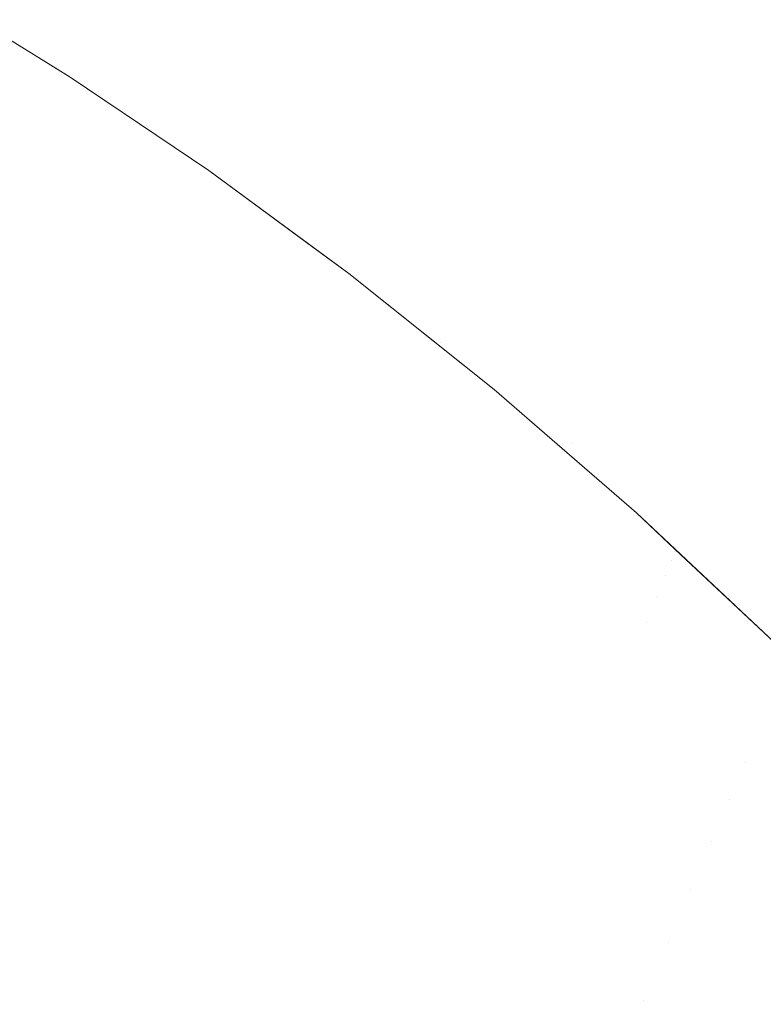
# Model space of a CAD drawing. Header units: centimetres. Extents: x -17.1 to 18.2, y 4.2 to 6.
# Tile 168 of 256: x -5.2725 to -5.262, y 5.9792 to 5.993. Entities that reach past the tile are written whole.
import ezdxf

# ---------------------------------------------------------------- set-up
doc = ezdxf.new("R2010")
doc.units = ezdxf.units.CM
doc.header["$LTSCALE"] = 2.54
doc.layers.add('Lucido design-1', color=7, linetype='Continuous')

# ---------------------------------------------------------------- blocks, each defined once
blk = doc.blocks.new('Gruppo-3-1')
at = {"color": 7, "linetype": 'Continuous', "lineweight": 9}
for points, invisible_edges in [([(18.147234, 5.994181, -2276.287968), (-17.020308, 5.994181, -2276.287968), (-17.020308, 5.9926, -2276.283902), (18.147234, 5.9926, -2276.283902)], 5), ([(-5.273828, 5.993317, -2276.926855), (-5.273814, 5.993374, -2276.925294), (-5.271968, 5.992242, -2276.925294), (-5.271983, 5.992186, -2276.926855)], 15), ([(-5.271958, 5.992276, -2276.923732), (-5.271968, 5.992242, -2276.925294), (-5.273814, 5.993374, -2276.925294), (-5.273805, 5.993408, -2276.923732)], 15), ([(-5.273805, 5.993408, -2276.923732), (-5.273719, 5.99337, -2276.92217), (-5.271957, 5.992284, -2276.92217), (-5.271958, 5.992276, -2276.923732)], 13), ([(-5.273749, 5.99342, -2276.717053), (-5.271903, 5.992287, -2276.71714), (-5.271784, 5.992177, -2276.72217), (-5.273719, 5.99337, -2276.72217)], 11), ([(-5.273749, 5.99342, -2276.717053), (-5.27359, 5.99342, -2276.711944), (-5.271747, 5.992287, -2276.712118), (-5.271903, 5.992287, -2276.71714)], 15), ([(-5.271957, 5.992284, -2276.92217), (-5.273719, 5.99337, -2276.92217), (-5.273719, 5.99337, -2276.72217), (-5.271784, 5.992177, -2276.72217)], 10), ([(-5.271488, 5.992287, -2276.707111), (-5.271747, 5.992287, -2276.712118), (-5.27359, 5.99342, -2276.711944), (-5.273326, 5.99342, -2276.70685)], 15), ([(-5.273326, 5.99342, -2276.70685), (-5.272958, 5.99342, -2276.701778), (-5.271125, 5.992287, -2276.702125), (-5.271488, 5.992287, -2276.707111)], 15), ([(-5.270661, 5.992287, -2276.697169), (-5.271125, 5.992287, -2276.702125), (-5.272958, 5.99342, -2276.701778), (-5.272486, 5.99342, -2276.696736)], 15), ([(-5.272486, 5.99342, -2276.696736), (-5.271912, 5.99342, -2276.69173), (-5.270097, 5.992287, -2276.692248), (-5.270661, 5.992287, -2276.697169)], 15), ([(-5.269434, 5.992287, -2276.687371), (-5.270097, 5.992287, -2276.692248), (-5.271912, 5.99342, -2276.69173), (-5.271238, 5.99342, -2276.686768)], 15), ([(-5.271238, 5.99342, -2276.686768), (-5.270465, 5.99342, -2276.681856), (-5.268674, 5.992287, -2276.682543), (-5.269434, 5.992287, -2276.687371)], 15), ([(-5.26782, 5.992287, -2276.677771), (-5.268674, 5.992287, -2276.682543), (-5.270465, 5.99342, -2276.681856), (-5.269595, 5.99342, -2276.677002)], 15), ([(-5.269595, 5.99342, -2276.677002), (-5.268632, 5.99342, -2276.67221), (-5.266873, 5.992287, -2276.673061), (-5.26782, 5.992287, -2276.677771)], 15), ([(-5.265837, 5.992287, -2276.668419), (-5.266873, 5.992287, -2276.673061), (-5.268632, 5.99342, -2276.67221), (-5.267578, 5.99342, -2276.667488)], 15), ([(-5.267578, 5.99342, -2276.667488), (-5.266435, 5.99342, -2276.662841), (-5.264713, 5.992287, -2276.663851), (-5.265837, 5.992287, -2276.668419)], 15), ([(-5.263506, 5.992287, -2276.659361), (-5.264713, 5.992287, -2276.663851), (-5.266435, 5.99342, -2276.662841), (-5.265206, 5.99342, -2276.658273)], 15), ([(-5.265206, 5.99342, -2276.658273), (-5.263896, 5.99342, -2276.653791), (-5.262217, 5.992287, -2276.654955), (-5.263506, 5.992287, -2276.659361)], 15), ([(-5.260852, 5.992287, -2276.650638), (-5.262217, 5.992287, -2276.654955), (-5.263896, 5.99342, -2276.653791), (-5.262506, 5.99342, -2276.649399)], 15), ([(-5.262506, 5.99342, -2276.649399), (-5.261041, 5.99342, -2276.6451), (-5.259412, 5.992287, -2276.646412), (-5.260852, 5.992287, -2276.650638)], 15), ([(-5.273875, 5.993136, -2276.929971), (-5.273849, 5.993238, -2276.928414), (-5.272005, 5.992107, -2276.928414), (-5.272034, 5.992006, -2276.929971)], 15), ([(-5.271983, 5.992186, -2276.926855), (-5.272005, 5.992107, -2276.928414), (-5.273849, 5.993238, -2276.928414), (-5.273828, 5.993317, -2276.926855)], 15), ([(-5.272034, 5.992006, -2276.929971), (-5.272068, 5.991883, -2276.931524), (-5.273907, 5.993011, -2276.931524), (-5.273875, 5.993136, -2276.929971)], 15), ([(-5.273945, 5.992864, -2276.933075), (-5.273907, 5.993011, -2276.931524), (-5.272068, 5.991883, -2276.931524), (-5.272109, 5.991738, -2276.933075)], 15), ([(-5.272109, 5.991738, -2276.933075), (-5.272156, 5.99157, -2276.934621), (-5.273989, 5.992694, -2276.934621), (-5.273945, 5.992864, -2276.933075)], 15), ([(-5.274038, 5.992502, -2276.936163), (-5.273989, 5.992694, -2276.934621), (-5.272156, 5.99157, -2276.934621), (-5.272209, 5.991381, -2276.936163)], 15), ([(18.147234, 5.990843, -2276.279908), (18.147234, 5.9926, -2276.283902), (-17.020308, 5.9926, -2276.283902), (-17.020308, 5.99167, -2276.281789)], 10), ([(-5.272209, 5.991381, -2276.936163), (-5.272269, 5.99117, -2276.9377), (-5.274093, 5.992289, -2276.9377), (-5.274038, 5.992502, -2276.936163)], 15), ([(-5.274154, 5.992053, -2276.939231), (-5.274093, 5.992289, -2276.9377), (-5.272269, 5.99117, -2276.9377), (-5.272334, 5.990937, -2276.939231)], 15), ([(-5.270146, 5.991068, -2276.923732), (-5.270156, 5.991034, -2276.925294), (-5.271968, 5.992242, -2276.925294), (-5.271958, 5.992276, -2276.923732)], 15), ([(-5.271958, 5.992276, -2276.923732), (-5.271957, 5.992284, -2276.92217), (-5.271784, 5.992177, -2276.92217)], 9), ([(-5.271784, 5.992177, -2276.92217), (-5.269833, 5.990863, -2276.92217), (-5.270146, 5.991068, -2276.923732), (-5.271958, 5.992276, -2276.923732)], 14), ([(-5.271784, 5.992177, -2276.72217), (-5.271784, 5.992177, -2276.92217), (-5.271957, 5.992284, -2276.92217)], 9), ([(-5.271903, 5.992287, -2276.71714), (-5.271747, 5.992287, -2276.712118), (-5.269938, 5.991079, -2276.712289), (-5.270091, 5.991079, -2276.717226)], 15), ([(-5.270091, 5.991079, -2276.717226), (-5.269833, 5.990863, -2276.72217), (-5.271784, 5.992177, -2276.72217), (-5.271903, 5.992287, -2276.71714)], 13), ([(-5.269683, 5.991079, -2276.707367), (-5.269938, 5.991079, -2276.712289), (-5.271747, 5.992287, -2276.712118), (-5.271488, 5.992287, -2276.707111)], 15), ([(-5.271488, 5.992287, -2276.707111), (-5.271125, 5.992287, -2276.702125), (-5.269327, 5.991079, -2276.702466), (-5.269683, 5.991079, -2276.707367)], 15), ([(-5.268871, 5.991079, -2276.697594), (-5.269327, 5.991079, -2276.702466), (-5.271125, 5.992287, -2276.702125), (-5.270661, 5.992287, -2276.697169)], 15), ([(-5.270661, 5.992287, -2276.697169), (-5.270097, 5.992287, -2276.692248), (-5.268316, 5.991079, -2276.692757), (-5.268871, 5.991079, -2276.697594)], 15), ([(-5.267665, 5.991079, -2276.687962), (-5.268316, 5.991079, -2276.692757), (-5.270097, 5.992287, -2276.692248), (-5.269434, 5.992287, -2276.687371)], 15), ([(-5.269434, 5.992287, -2276.687371), (-5.268674, 5.992287, -2276.682543), (-5.266918, 5.991079, -2276.683217), (-5.267665, 5.991079, -2276.687962)], 15), ([(-5.266078, 5.991079, -2276.678526), (-5.266918, 5.991079, -2276.683217), (-5.268674, 5.992287, -2276.682543), (-5.26782, 5.992287, -2276.677771)], 15), ([(-5.26782, 5.992287, -2276.677771), (-5.266873, 5.992287, -2276.673061), (-5.265147, 5.991079, -2276.673896), (-5.266078, 5.991079, -2276.678526)], 15), ([(-5.264128, 5.991079, -2276.669333), (-5.265147, 5.991079, -2276.673896), (-5.266873, 5.992287, -2276.673061), (-5.265837, 5.992287, -2276.668419)], 15), ([(-5.265837, 5.992287, -2276.668419), (-5.264713, 5.992287, -2276.663851), (-5.263024, 5.991079, -2276.664842), (-5.264128, 5.991079, -2276.669333)], 15), ([(-5.261837, 5.991079, -2276.660429), (-5.263024, 5.991079, -2276.664842), (-5.264713, 5.992287, -2276.663851), (-5.263506, 5.992287, -2276.659361)], 15), ([(-5.263506, 5.992287, -2276.659361), (-5.262217, 5.992287, -2276.654955), (-5.26057, 5.991079, -2276.656098), (-5.261837, 5.991079, -2276.660429)], 15), ([(-5.259228, 5.991079, -2276.651854), (-5.26057, 5.991079, -2276.656098), (-5.262217, 5.992287, -2276.654955), (-5.260852, 5.992287, -2276.650638)], 15), ([(-5.272034, 5.992006, -2276.929971), (-5.272005, 5.992107, -2276.928414), (-5.270196, 5.990901, -2276.928414), (-5.270227, 5.990802, -2276.929971)], 15), ([(-5.270173, 5.990979, -2276.926855), (-5.270196, 5.990901, -2276.928414), (-5.272005, 5.992107, -2276.928414), (-5.271983, 5.992186, -2276.926855)], 15), ([(-5.271983, 5.992186, -2276.926855), (-5.271968, 5.992242, -2276.925294), (-5.270156, 5.991034, -2276.925294), (-5.270173, 5.990979, -2276.926855)], 15), ([(-5.271784, 5.992177, -2276.92217), (-5.271784, 5.992177, -2276.72217), (-5.269833, 5.990863, -2276.72217), (-5.269833, 5.990863, -2276.92217)], 5), ([(-5.272334, 5.990937, -2276.939231), (-5.272405, 5.990683, -2276.940757), (-5.27422, 5.991795, -2276.940757), (-5.274154, 5.992053, -2276.939231)], 15), ([(-5.270227, 5.990802, -2276.929971), (-5.270264, 5.99068, -2276.931524), (-5.272068, 5.991883, -2276.931524), (-5.272034, 5.992006, -2276.929971)], 15), ([(-5.272109, 5.991738, -2276.933075), (-5.272068, 5.991883, -2276.931524), (-5.270264, 5.99068, -2276.931524), (-5.270307, 5.990537, -2276.933075)], 15), ([(-5.274292, 5.991516, -2276.942275), (-5.27422, 5.991795, -2276.940757), (-5.272405, 5.990683, -2276.940757), (-5.272483, 5.990407, -2276.942275)], 15), ([(-5.270307, 5.990537, -2276.933075), (-5.270358, 5.990372, -2276.934621), (-5.272156, 5.99157, -2276.934621), (-5.272109, 5.991738, -2276.933075)], 15), ([(-17.020308, 5.99167, -2276.281789), (-17.020308, 5.990843, -2276.279908), (18.147234, 5.990843, -2276.279908)], 10), ([(-5.272209, 5.991381, -2276.936163), (-5.272156, 5.99157, -2276.934621), (-5.270358, 5.990372, -2276.934621), (-5.270415, 5.990185, -2276.936163)], 15), ([(-5.272483, 5.990407, -2276.942275), (-5.272566, 5.99011, -2276.943786), (-5.274369, 5.991216, -2276.943786), (-5.274292, 5.991516, -2276.942275)], 15), ([(-5.270415, 5.990185, -2276.936163), (-5.270478, 5.989976, -2276.9377), (-5.272269, 5.99117, -2276.9377), (-5.272209, 5.991381, -2276.936163)], 15), ([(-5.272334, 5.990937, -2276.939231), (-5.272269, 5.99117, -2276.9377), (-5.270478, 5.989976, -2276.9377), (-5.270548, 5.989746, -2276.939231)], 15), ([(-5.270173, 5.990979, -2276.926855), (-5.270156, 5.991034, -2276.925294), (-5.268381, 5.989754, -2276.925294), (-5.268398, 5.989699, -2276.926855)], 15), ([(-5.26837, 5.989787, -2276.923732), (-5.268381, 5.989754, -2276.925294), (-5.270156, 5.991034, -2276.925294), (-5.270146, 5.991068, -2276.923732)], 15), ([(-5.270146, 5.991068, -2276.923732), (-5.269833, 5.990863, -2276.92217), (-5.268372, 5.98979, -2276.92217), (-5.26837, 5.989787, -2276.923732)], 13), ([(-5.270091, 5.991079, -2276.717226), (-5.269938, 5.991079, -2276.712289), (-5.268165, 5.989798, -2276.712457), (-5.268316, 5.989798, -2276.71731)], 15), ([(-5.268316, 5.989798, -2276.71731), (-5.267865, 5.989418, -2276.72217), (-5.269833, 5.990863, -2276.72217), (-5.270091, 5.991079, -2276.717226)], 13), ([(-5.267914, 5.989798, -2276.707618), (-5.268165, 5.989798, -2276.712457), (-5.269938, 5.991079, -2276.712289), (-5.269683, 5.991079, -2276.707367)], 15), ([(-5.269683, 5.991079, -2276.707367), (-5.269327, 5.991079, -2276.702466), (-5.267564, 5.989798, -2276.7028), (-5.267914, 5.989798, -2276.707618)], 15), ([(-5.267116, 5.989798, -2276.69801), (-5.267564, 5.989798, -2276.7028), (-5.269327, 5.991079, -2276.702466), (-5.268871, 5.991079, -2276.697594)], 15), ([(-5.268871, 5.991079, -2276.697594), (-5.268316, 5.991079, -2276.692757), (-5.266571, 5.989798, -2276.693256), (-5.267116, 5.989798, -2276.69801)], 15), ([(-5.26593, 5.989798, -2276.688542), (-5.266571, 5.989798, -2276.693256), (-5.268316, 5.991079, -2276.692757), (-5.267665, 5.991079, -2276.687962)], 15), ([(-5.267665, 5.991079, -2276.687962), (-5.266918, 5.991079, -2276.683217), (-5.265196, 5.989798, -2276.683877), (-5.26593, 5.989798, -2276.688542)], 15), ([(-5.26437, 5.989798, -2276.679266), (-5.265196, 5.989798, -2276.683877), (-5.266918, 5.991079, -2276.683217), (-5.266078, 5.991079, -2276.678526)], 15), ([(-5.266078, 5.991079, -2276.678526), (-5.265147, 5.991079, -2276.673896), (-5.263455, 5.989798, -2276.674714), (-5.26437, 5.989798, -2276.679266)], 15), ([(-5.262454, 5.989798, -2276.670229), (-5.263455, 5.989798, -2276.674714), (-5.265147, 5.991079, -2276.673896), (-5.264128, 5.991079, -2276.669333)], 15), ([(-5.264128, 5.991079, -2276.669333), (-5.263024, 5.991079, -2276.664842), (-5.261368, 5.989798, -2276.665814), (-5.262454, 5.989798, -2276.670229)], 15), ([(-5.260201, 5.989798, -2276.661476), (-5.261368, 5.989798, -2276.665814), (-5.263024, 5.991079, -2276.664842), (-5.261837, 5.991079, -2276.660429)], 15), ([(-5.270548, 5.989746, -2276.939231), (-5.270624, 5.989495, -2276.940757), (-5.272405, 5.990683, -2276.940757), (-5.272334, 5.990937, -2276.939231)], 15), ([(-5.270227, 5.990802, -2276.929971), (-5.270196, 5.990901, -2276.928414), (-5.268424, 5.989623, -2276.928414), (-5.268456, 5.989525, -2276.929971)], 15), ([(-5.268398, 5.989699, -2276.926855), (-5.268424, 5.989623, -2276.928414), (-5.270196, 5.990901, -2276.928414), (-5.270173, 5.990979, -2276.926855)], 15), ([(-5.268372, 5.98979, -2276.92217), (-5.269833, 5.990863, -2276.92217), (-5.269833, 5.990863, -2276.72217), (-5.267865, 5.989418, -2276.72217)], 10), ([(18.147234, 5.988913, -2276.275995), (18.147234, 5.990843, -2276.279908), (-17.020308, 5.990843, -2276.279908), (-17.020308, 5.989777, -2276.277746)], 10), ([(-5.268456, 5.989525, -2276.929971), (-5.268495, 5.989405, -2276.931524), (-5.270264, 5.99068, -2276.931524), (-5.270227, 5.990802, -2276.929971)], 15), ([(-5.272483, 5.990407, -2276.942275), (-5.272405, 5.990683, -2276.940757), (-5.270624, 5.989495, -2276.940757), (-5.270707, 5.989223, -2276.942275)], 15), ([(-5.270307, 5.990537, -2276.933075), (-5.270264, 5.99068, -2276.931524), (-5.268495, 5.989405, -2276.931524), (-5.268542, 5.989263, -2276.933075)], 15), ([(-5.268542, 5.989263, -2276.933075), (-5.268595, 5.989101, -2276.934621), (-5.270358, 5.990372, -2276.934621), (-5.270307, 5.990537, -2276.933075)], 15), ([(-5.270707, 5.989223, -2276.942275), (-5.270796, 5.98893, -2276.943786), (-5.272566, 5.99011, -2276.943786), (-5.272483, 5.990407, -2276.942275)], 15), ([(-5.270415, 5.990185, -2276.936163), (-5.270358, 5.990372, -2276.934621), (-5.268595, 5.989101, -2276.934621), (-5.268656, 5.988916, -2276.936163)], 15), ([(-5.268656, 5.988916, -2276.936163), (-5.268723, 5.988711, -2276.9377), (-5.270478, 5.989976, -2276.9377), (-5.270415, 5.990185, -2276.936163)], 15), ([(-5.272655, 5.989792, -2276.94529), (-5.272566, 5.99011, -2276.943786), (-5.270796, 5.98893, -2276.943786), (-5.270892, 5.988617, -2276.94529)], 15), ([(-5.270548, 5.989746, -2276.939231), (-5.270478, 5.989976, -2276.9377), (-5.268723, 5.988711, -2276.9377), (-5.268798, 5.988484, -2276.939231)], 15), ([(-17.020308, 5.989777, -2276.277746), (-17.020308, 5.988913, -2276.275995), (18.147234, 5.988913, -2276.275995)], 10), ([(-5.270892, 5.988617, -2276.94529), (-5.270993, 5.988283, -2276.946785), (-5.27275, 5.989454, -2276.946785), (-5.272655, 5.989792, -2276.94529)], 15), ([(-5.266632, 5.988437, -2276.923732), (-5.266643, 5.988404, -2276.925294), (-5.268381, 5.989754, -2276.925294), (-5.26837, 5.989787, -2276.923732)], 15), ([(-5.267865, 5.989418, -2276.72217), (-5.267865, 5.989418, -2276.92217), (-5.268372, 5.98979, -2276.92217)], 9), ([(-5.26837, 5.989787, -2276.923732), (-5.268372, 5.98979, -2276.92217), (-5.267865, 5.989418, -2276.92217)], 9), ([(-5.266632, 5.988437, -2276.923732), (-5.26837, 5.989787, -2276.923732), (-5.267865, 5.989418, -2276.92217)], 11), ([(-5.268316, 5.989798, -2276.71731), (-5.268165, 5.989798, -2276.712457), (-5.26643, 5.988447, -2276.71262), (-5.266578, 5.988447, -2276.717392)], 15), ([(-5.267865, 5.989418, -2276.72217), (-5.268316, 5.989798, -2276.71731), (-5.266578, 5.988447, -2276.717392)], 11), ([(-5.266184, 5.988447, -2276.707863), (-5.26643, 5.988447, -2276.71262), (-5.268165, 5.989798, -2276.712457), (-5.267914, 5.989798, -2276.707618)], 15), ([(-5.267914, 5.989798, -2276.707618), (-5.267564, 5.989798, -2276.7028), (-5.26584, 5.988447, -2276.703127), (-5.266184, 5.988447, -2276.707863)], 15), ([(-5.265399, 5.988447, -2276.698418), (-5.26584, 5.988447, -2276.703127), (-5.267564, 5.989798, -2276.7028), (-5.267116, 5.989798, -2276.69801)], 15), ([(-5.267116, 5.989798, -2276.69801), (-5.266571, 5.989798, -2276.693256), (-5.264863, 5.988447, -2276.693743), (-5.265399, 5.988447, -2276.698418)], 15), ([(-5.264233, 5.988447, -2276.68911), (-5.264863, 5.988447, -2276.693743), (-5.266571, 5.989798, -2276.693256), (-5.26593, 5.989798, -2276.688542)], 15), ([(-5.26593, 5.989798, -2276.688542), (-5.265196, 5.989798, -2276.683877), (-5.263511, 5.988447, -2276.684523), (-5.264233, 5.988447, -2276.68911)], 15), ([(-5.262699, 5.988447, -2276.679989), (-5.263511, 5.988447, -2276.684523), (-5.265196, 5.989798, -2276.683877), (-5.26437, 5.989798, -2276.679266)], 15), ([(-5.26437, 5.989798, -2276.679266), (-5.263455, 5.989798, -2276.674714), (-5.2618, 5.988447, -2276.675515), (-5.262699, 5.988447, -2276.679989)], 15), ([(-5.260815, 5.988447, -2276.671105), (-5.2618, 5.988447, -2276.675515), (-5.263455, 5.989798, -2276.674714), (-5.262454, 5.989798, -2276.670229)], 15), ([(-5.262454, 5.989798, -2276.670229), (-5.261368, 5.989798, -2276.665814), (-5.259748, 5.988447, -2276.666765), (-5.260815, 5.988447, -2276.671105)], 15), ([(-5.268798, 5.988484, -2276.939231), (-5.268879, 5.988237, -2276.940757), (-5.270624, 5.989495, -2276.940757), (-5.270548, 5.989746, -2276.939231)], 15), ([(-5.268456, 5.989525, -2276.929971), (-5.268424, 5.989623, -2276.928414), (-5.266689, 5.988275, -2276.928414), (-5.266723, 5.988178, -2276.929971)], 15), ([(-5.266662, 5.98835, -2276.926855), (-5.266689, 5.988275, -2276.928414), (-5.268424, 5.989623, -2276.928414), (-5.268398, 5.989699, -2276.926855)], 15), ([(-5.268398, 5.989699, -2276.926855), (-5.268381, 5.989754, -2276.925294), (-5.266643, 5.988404, -2276.925294), (-5.266662, 5.98835, -2276.926855)], 15), ([(-5.270707, 5.989223, -2276.942275), (-5.270624, 5.989495, -2276.940757), (-5.268879, 5.988237, -2276.940757), (-5.268967, 5.987968, -2276.942275)], 15), ([(-5.266723, 5.988178, -2276.929971), (-5.266765, 5.98806, -2276.931524), (-5.268495, 5.989405, -2276.931524), (-5.268456, 5.989525, -2276.929971)], 15), ([(-5.272851, 5.989095, -2276.948272), (-5.27275, 5.989454, -2276.946785), (-5.270993, 5.988283, -2276.946785), (-5.271101, 5.987929, -2276.948272)], 15), ([(-5.268542, 5.989263, -2276.933075), (-5.268495, 5.989405, -2276.931524), (-5.266765, 5.98806, -2276.931524), (-5.266814, 5.987921, -2276.933075)], 15), ([(-5.265824, 5.987789, -2276.92217), (-5.267865, 5.989418, -2276.92217), (-5.267865, 5.989418, -2276.72217), (-5.266636, 5.988437, -2276.72217)], 10), ([(-5.266578, 5.988447, -2276.717392), (-5.266636, 5.988437, -2276.72217), (-5.267865, 5.989418, -2276.72217)], 9), ([(-5.267865, 5.989418, -2276.92217), (-5.265824, 5.987789, -2276.92217), (-5.266632, 5.988437, -2276.923732)], 10), ([(-5.268967, 5.987968, -2276.942275), (-5.269062, 5.98768, -2276.943786), (-5.270796, 5.98893, -2276.943786), (-5.270707, 5.989223, -2276.942275)], 15), ([(-5.266814, 5.987921, -2276.933075), (-5.26687, 5.987761, -2276.934621), (-5.268595, 5.989101, -2276.934621), (-5.268542, 5.989263, -2276.933075)], 15), ([(-5.271101, 5.987929, -2276.948272), (-5.271215, 5.987555, -2276.94975), (-5.272957, 5.988716, -2276.94975), (-5.272851, 5.989095, -2276.948272)], 15), ([(-5.268656, 5.988916, -2276.936163), (-5.268595, 5.989101, -2276.934621), (-5.26687, 5.987761, -2276.934621), (-5.266935, 5.987579, -2276.936163)], 15), ([(-5.270892, 5.988617, -2276.94529), (-5.270796, 5.98893, -2276.943786), (-5.269062, 5.98768, -2276.943786), (-5.269163, 5.987371, -2276.94529)], 15), ([(18.147234, 5.986815, -2276.27217), (18.147234, 5.988913, -2276.275995), (-17.020308, 5.988913, -2276.275995), (-17.020308, 5.987727, -2276.273832)], 10), ([(-5.266935, 5.987579, -2276.936163), (-5.267006, 5.987377, -2276.9377), (-5.268723, 5.988711, -2276.9377), (-5.268656, 5.988916, -2276.936163)], 15), ([(-5.273069, 5.988317, -2276.951217), (-5.272957, 5.988716, -2276.94975), (-5.271215, 5.987555, -2276.94975), (-5.271335, 5.987161, -2276.951217)], 15), ([(-5.268798, 5.988484, -2276.939231), (-5.268723, 5.988711, -2276.9377), (-5.267006, 5.987377, -2276.9377), (-5.267085, 5.987154, -2276.939231)], 15), ([(-5.269163, 5.987371, -2276.94529), (-5.269272, 5.987041, -2276.946785), (-5.270993, 5.988283, -2276.946785), (-5.270892, 5.988617, -2276.94529)], 15), ([(-5.267085, 5.987154, -2276.939231), (-5.267171, 5.98691, -2276.940757), (-5.268879, 5.988237, -2276.940757), (-5.268798, 5.988484, -2276.939231)], 15), ([(-5.266662, 5.98835, -2276.926855), (-5.266643, 5.988404, -2276.925294), (-5.264945, 5.986988, -2276.925294), (-5.264965, 5.986935, -2276.926855)], 15), ([(-5.264933, 5.98702, -2276.923732), (-5.264945, 5.986988, -2276.925294), (-5.266643, 5.988404, -2276.925294), (-5.266632, 5.988437, -2276.923732)], 15), ([(-5.265824, 5.987789, -2276.72217), (-5.266636, 5.988437, -2276.72217), (-5.266578, 5.988447, -2276.717392)], 10), ([(-5.266636, 5.988437, -2276.72217), (-5.265824, 5.987789, -2276.72217), (-5.265824, 5.987789, -2276.92217)], 10), ([(-5.264933, 5.98702, -2276.923732), (-5.266632, 5.988437, -2276.923732), (-5.265824, 5.987789, -2276.92217)], 11), ([(-5.266578, 5.988447, -2276.717392), (-5.26643, 5.988447, -2276.71262), (-5.265824, 5.987789, -2276.72217)], 11), ([(-5.265824, 5.987789, -2276.72217), (-5.26643, 5.988447, -2276.71262), (-5.264735, 5.987031, -2276.712781)], 11), ([(-5.264492, 5.987031, -2276.708103), (-5.264735, 5.987031, -2276.712781), (-5.26643, 5.988447, -2276.71262), (-5.266184, 5.988447, -2276.707863)], 15), ([(-5.266184, 5.988447, -2276.707863), (-5.26584, 5.988447, -2276.703127), (-5.264154, 5.987031, -2276.703446), (-5.264492, 5.987031, -2276.708103)], 15), ([(-5.263721, 5.987031, -2276.698816), (-5.264154, 5.987031, -2276.703446), (-5.26584, 5.988447, -2276.703127), (-5.265399, 5.988447, -2276.698418)], 15), ([(-5.265399, 5.988447, -2276.698418), (-5.264863, 5.988447, -2276.693743), (-5.263194, 5.987031, -2276.69422), (-5.263721, 5.987031, -2276.698816)], 15), ([(-5.262575, 5.987031, -2276.689664), (-5.263194, 5.987031, -2276.69422), (-5.264863, 5.988447, -2276.693743), (-5.264233, 5.988447, -2276.68911)], 15), ([(-5.264233, 5.988447, -2276.68911), (-5.263511, 5.988447, -2276.684523), (-5.261865, 5.987031, -2276.685154), (-5.262575, 5.987031, -2276.689664)], 15), ([(-5.261067, 5.987031, -2276.680697), (-5.261865, 5.987031, -2276.685154), (-5.263511, 5.988447, -2276.684523), (-5.262699, 5.988447, -2276.679989)], 15), ([(-5.262699, 5.988447, -2276.679989), (-5.2618, 5.988447, -2276.675515), (-5.260182, 5.987031, -2276.676297), (-5.261067, 5.987031, -2276.680697)], 15), ([(-5.271335, 5.987161, -2276.951217), (-5.27146, 5.986748, -2276.952675), (-5.273187, 5.987898, -2276.952675), (-5.273069, 5.988317, -2276.951217)], 15), ([(-5.271101, 5.987929, -2276.948272), (-5.270993, 5.988283, -2276.946785), (-5.269272, 5.987041, -2276.946785), (-5.269386, 5.986692, -2276.948272)], 15), ([(-5.268967, 5.987968, -2276.942275), (-5.268879, 5.988237, -2276.940757), (-5.267171, 5.98691, -2276.940757), (-5.267264, 5.986646, -2276.942275)], 15), ([(-5.266723, 5.988178, -2276.929971), (-5.266689, 5.988275, -2276.928414), (-5.264993, 5.986861, -2276.928414), (-5.265029, 5.986766, -2276.929971)], 15), ([(-5.264965, 5.986935, -2276.926855), (-5.264993, 5.986861, -2276.928414), (-5.266689, 5.988275, -2276.928414), (-5.266662, 5.98835, -2276.926855)], 15), ([(-5.265029, 5.986766, -2276.929971), (-5.265073, 5.98665, -2276.931524), (-5.266765, 5.98806, -2276.931524), (-5.266723, 5.988178, -2276.929971)], 15), ([(-5.267264, 5.986646, -2276.942275), (-5.267365, 5.986361, -2276.943786), (-5.269062, 5.98768, -2276.943786), (-5.268967, 5.987968, -2276.942275)], 15), ([(-5.266814, 5.987921, -2276.933075), (-5.266765, 5.98806, -2276.931524), (-5.265073, 5.98665, -2276.931524), (-5.265125, 5.986513, -2276.933075)], 15), ([(-5.27331, 5.98746, -2276.954122), (-5.273187, 5.987898, -2276.952675), (-5.27146, 5.986748, -2276.952675), (-5.271592, 5.986315, -2276.954122)], 15), ([(-5.269386, 5.986692, -2276.948272), (-5.269508, 5.986323, -2276.94975), (-5.271215, 5.987555, -2276.94975), (-5.271101, 5.987929, -2276.948272)], 15), ([(-5.265125, 5.986513, -2276.933075), (-5.265185, 5.986355, -2276.934621), (-5.26687, 5.987761, -2276.934621), (-5.266814, 5.987921, -2276.933075)], 15), ([(18.147234, 5.986815, -2276.27217), (-17.020308, 5.987727, -2276.273832), (-17.020308, 5.987023, -2276.27255)], 9), ([(-5.266935, 5.987579, -2276.936163), (-5.26687, 5.987761, -2276.934621), (-5.265185, 5.986355, -2276.934621), (-5.265253, 5.986176, -2276.936163)], 15), ([(-5.264938, 5.987021, -2276.92217), (-5.265824, 5.987789, -2276.92217), (-5.265824, 5.987789, -2276.72217), (-5.264938, 5.987021, -2276.72217)], 10), ([(-5.264735, 5.987031, -2276.712781), (-5.264938, 5.987021, -2276.72217), (-5.265824, 5.987789, -2276.72217)], 9), ([(-5.265824, 5.987789, -2276.92217), (-5.264938, 5.987021, -2276.92217), (-5.264933, 5.98702, -2276.923732)], 10), ([(-5.271335, 5.987161, -2276.951217), (-5.271215, 5.987555, -2276.94975), (-5.269508, 5.986323, -2276.94975), (-5.269635, 5.985935, -2276.951217)], 15), ([(-5.269163, 5.987371, -2276.94529), (-5.269062, 5.98768, -2276.943786), (-5.267365, 5.986361, -2276.943786), (-5.267472, 5.986057, -2276.94529)], 15), ([(-5.265253, 5.986176, -2276.936163), (-5.265328, 5.985977, -2276.9377), (-5.267006, 5.987377, -2276.9377), (-5.266935, 5.987579, -2276.936163)], 15), ([(-5.271592, 5.986315, -2276.954122), (-5.271729, 5.985864, -2276.955559), (-5.273438, 5.987003, -2276.955559), (-5.27331, 5.98746, -2276.954122)], 15), ([(-5.267472, 5.986057, -2276.94529), (-5.267587, 5.985732, -2276.946785), (-5.269272, 5.987041, -2276.946785), (-5.269163, 5.987371, -2276.94529)], 15), ([(-5.267085, 5.987154, -2276.939231), (-5.267006, 5.987377, -2276.9377), (-5.265328, 5.985977, -2276.9377), (-5.265411, 5.985758, -2276.939231)], 15), ([(-5.269635, 5.985935, -2276.951217), (-5.269769, 5.985528, -2276.952675), (-5.27146, 5.986748, -2276.952675), (-5.271335, 5.987161, -2276.951217)], 15), ([(-5.265411, 5.985758, -2276.939231), (-5.265502, 5.985518, -2276.940757), (-5.267171, 5.98691, -2276.940757), (-5.267085, 5.987154, -2276.939231)], 15), ([(-17.020308, 5.987023, -2276.27255), (-17.020308, 5.986815, -2276.27217), (18.147234, 5.986815, -2276.27217)], 10), ([(-5.273571, 5.986527, -2276.956983), (-5.273438, 5.987003, -2276.955559), (-5.271729, 5.985864, -2276.955559), (-5.271872, 5.985395, -2276.956983)], 15), ([(-5.269386, 5.986692, -2276.948272), (-5.269272, 5.987041, -2276.946785), (-5.267587, 5.985732, -2276.946785), (-5.267708, 5.985388, -2276.948272)], 15), ([(-5.263288, 5.98551, -2276.925294), (-5.264945, 5.986988, -2276.925294), (-5.264933, 5.98702, -2276.923732)], 11), ([(-5.263824, 5.986056, -2276.72217), (-5.264938, 5.987021, -2276.72217), (-5.264735, 5.987031, -2276.712781)], 10), ([(-5.264938, 5.987021, -2276.72217), (-5.263824, 5.986056, -2276.72217), (-5.263824, 5.986056, -2276.92217), (-5.264938, 5.987021, -2276.92217)], 10), ([(-5.264933, 5.98702, -2276.923732), (-5.264938, 5.987021, -2276.92217), (-5.263824, 5.986056, -2276.92217)], 9), ([(-5.263824, 5.986056, -2276.92217), (-5.263288, 5.98551, -2276.925294), (-5.264933, 5.98702, -2276.923732)], 11), ([(-5.264735, 5.987031, -2276.712781), (-5.26308, 5.985551, -2276.712937), (-5.263824, 5.986056, -2276.72217)], 11), ([(-5.262842, 5.985551, -2276.708337), (-5.26308, 5.985551, -2276.712937), (-5.264735, 5.987031, -2276.712781), (-5.264492, 5.987031, -2276.708103)], 15), ([(-5.264492, 5.987031, -2276.708103), (-5.264154, 5.987031, -2276.703446), (-5.262509, 5.985551, -2276.703758), (-5.262842, 5.985551, -2276.708337)], 15), ([(-5.262083, 5.985551, -2276.699205), (-5.262509, 5.985551, -2276.703758), (-5.264154, 5.987031, -2276.703446), (-5.263721, 5.987031, -2276.698816)], 15), ([(-5.263721, 5.987031, -2276.698816), (-5.263194, 5.987031, -2276.69422), (-5.261565, 5.985551, -2276.694685), (-5.262083, 5.985551, -2276.699205)], 15), ([(-5.260956, 5.985551, -2276.690205), (-5.261565, 5.985551, -2276.694685), (-5.263194, 5.987031, -2276.69422), (-5.262575, 5.987031, -2276.689664)], 15), ([(-5.262575, 5.987031, -2276.689664), (-5.261865, 5.987031, -2276.685154), (-5.260258, 5.985551, -2276.68577), (-5.260956, 5.985551, -2276.690205)], 15), ([(-5.267264, 5.986646, -2276.942275), (-5.267171, 5.98691, -2276.940757), (-5.265502, 5.985518, -2276.940757), (-5.2656, 5.985258, -2276.942275)], 15), ([(-5.265029, 5.986766, -2276.929971), (-5.264993, 5.986861, -2276.928414), (-5.263339, 5.985385, -2276.928414)], 11), ([(-5.263288, 5.98551, -2276.925294), (-5.263339, 5.985385, -2276.928414), (-5.264993, 5.986861, -2276.928414), (-5.264965, 5.986935, -2276.926855)], 15), ([(-5.264965, 5.986935, -2276.926855), (-5.264945, 5.986988, -2276.925294), (-5.263288, 5.98551, -2276.925294)], 11), ([(18.147234, 5.984551, -2276.26844), (18.147234, 5.986815, -2276.27217), (-17.020308, 5.986815, -2276.27217), (-17.020308, 5.986284, -2276.271296)], 10), ([(-5.271592, 5.986315, -2276.954122), (-5.27146, 5.986748, -2276.952675), (-5.269769, 5.985528, -2276.952675), (-5.269909, 5.985101, -2276.954122)], 15), ([(-5.263339, 5.985385, -2276.928414), (-5.263423, 5.985177, -2276.931524), (-5.265073, 5.98665, -2276.931524), (-5.265029, 5.986766, -2276.929971)], 15), ([(-5.267708, 5.985388, -2276.948272), (-5.267837, 5.985025, -2276.94975), (-5.269508, 5.986323, -2276.94975), (-5.269386, 5.986692, -2276.948272)], 15), ([(-5.2656, 5.985258, -2276.942275), (-5.265706, 5.984978, -2276.943786), (-5.267365, 5.986361, -2276.943786), (-5.267264, 5.986646, -2276.942275)], 15), ([(-5.265125, 5.986513, -2276.933075), (-5.265073, 5.98665, -2276.931524), (-5.263423, 5.985177, -2276.931524)], 11), ([(-5.271872, 5.985395, -2276.956983), (-5.272021, 5.984907, -2276.958396), (-5.27371, 5.986033, -2276.958396), (-5.273571, 5.986527, -2276.956983)], 15), ([(-5.263423, 5.985177, -2276.931524), (-5.26354, 5.984887, -2276.934621), (-5.265185, 5.986355, -2276.934621), (-5.265125, 5.986513, -2276.933075)], 15), ([(-5.269909, 5.985101, -2276.954122), (-5.270055, 5.984657, -2276.955559), (-5.271729, 5.985864, -2276.955559), (-5.271592, 5.986315, -2276.954122)], 15), ([(-5.269635, 5.985935, -2276.951217), (-5.269508, 5.986323, -2276.94975), (-5.267837, 5.985025, -2276.94975), (-5.267972, 5.984643, -2276.951217)], 15), ([(-5.267472, 5.986057, -2276.94529), (-5.267365, 5.986361, -2276.943786), (-5.265706, 5.984978, -2276.943786), (-5.26582, 5.984678, -2276.94529)], 15), ([(-5.265253, 5.986176, -2276.936163), (-5.265185, 5.986355, -2276.934621), (-5.26354, 5.984887, -2276.934621)], 11), ([(-17.020308, 5.986284, -2276.271296), (-17.020308, 5.985531, -2276.270055), (18.147234, 5.984551, -2276.26844)], 10), ([(-5.26354, 5.984887, -2276.934621), (-5.26369, 5.984516, -2276.9377), (-5.265328, 5.985977, -2276.9377), (-5.265253, 5.986176, -2276.936163)], 15), ([(-5.273854, 5.98552, -2276.959797), (-5.27371, 5.986033, -2276.958396), (-5.272021, 5.984907, -2276.958396), (-5.272175, 5.984401, -2276.959797)], 15), ([(-5.26582, 5.984678, -2276.94529), (-5.26594, 5.984359, -2276.946785), (-5.267587, 5.985732, -2276.946785), (-5.267472, 5.986057, -2276.94529)], 15), ([(-5.263824, 5.986056, -2276.72217), (-5.261811, 5.984164, -2276.72217), (-5.261811, 5.984164, -2276.92217), (-5.263279, 5.985543, -2276.92217)], 10), ([(-5.263279, 5.985543, -2276.92217), (-5.263824, 5.986056, -2276.92217), (-5.263824, 5.986056, -2276.72217)], 10), ([(-5.261811, 5.984164, -2276.72217), (-5.263824, 5.986056, -2276.72217), (-5.26308, 5.985551, -2276.712937), (-5.261468, 5.984013, -2276.713089)], 14), ([(-5.263824, 5.986056, -2276.92217), (-5.263279, 5.985543, -2276.92217), (-5.263288, 5.98551, -2276.925294)], 10), ([(-5.267972, 5.984643, -2276.951217), (-5.268113, 5.984242, -2276.952675), (-5.269769, 5.985528, -2276.952675), (-5.269635, 5.985935, -2276.951217)], 15), ([(-5.265411, 5.985758, -2276.939231), (-5.265328, 5.985977, -2276.9377), (-5.26369, 5.984516, -2276.9377)], 11), ([(-5.271872, 5.985395, -2276.956983), (-5.271729, 5.985864, -2276.955559), (-5.270055, 5.984657, -2276.955559), (-5.270207, 5.984194, -2276.956983)], 15), ([(-5.26369, 5.984516, -2276.9377), (-5.263873, 5.984064, -2276.940757), (-5.265502, 5.985518, -2276.940757), (-5.265411, 5.985758, -2276.939231)], 15), ([(-5.267708, 5.985388, -2276.948272), (-5.267587, 5.985732, -2276.946785), (-5.26594, 5.984359, -2276.946785), (-5.266069, 5.984021, -2276.948272)], 15), ([(-17.020308, 5.985531, -2276.270055), (-17.020308, 5.984551, -2276.26844), (18.147234, 5.984551, -2276.26844)], 10), ([(-5.272175, 5.984401, -2276.959797), (-5.272334, 5.983878, -2276.961185), (-5.274003, 5.98499, -2276.961185), (-5.273854, 5.98552, -2276.959797)], 15), ([(-5.269909, 5.985101, -2276.954122), (-5.269769, 5.985528, -2276.952675), (-5.268113, 5.984242, -2276.952675), (-5.268262, 5.983822, -2276.954122)], 15), ([(-5.2656, 5.985258, -2276.942275), (-5.265502, 5.985518, -2276.940757), (-5.263873, 5.984064, -2276.940757), (-5.263976, 5.983809, -2276.942275)], 15), ([(-5.261727, 5.983849, -2276.928414), (-5.263339, 5.985385, -2276.928414), (-5.263288, 5.98551, -2276.925294), (-5.261674, 5.983972, -2276.925294)], 15), ([(-5.261674, 5.983972, -2276.925294), (-5.263288, 5.98551, -2276.925294), (-5.263279, 5.985543, -2276.92217), (-5.261811, 5.984164, -2276.92217)], 11), ([(-5.261234, 5.984013, -2276.708565), (-5.261468, 5.984013, -2276.713089), (-5.26308, 5.985551, -2276.712937), (-5.262842, 5.985551, -2276.708337)], 15), ([(-5.262842, 5.985551, -2276.708337), (-5.262509, 5.985551, -2276.703758), (-5.260906, 5.984013, -2276.704061), (-5.261234, 5.984013, -2276.708565)], 15), ([(-5.260487, 5.984013, -2276.699584), (-5.260906, 5.984013, -2276.704061), (-5.262509, 5.985551, -2276.703758), (-5.262083, 5.985551, -2276.699205)], 15), ([(-5.262083, 5.985551, -2276.699205), (-5.261565, 5.985551, -2276.694685), (-5.259978, 5.984013, -2276.695139), (-5.260487, 5.984013, -2276.699584)], 15), ([(-5.270207, 5.984194, -2276.956983), (-5.270365, 5.983713, -2276.958396), (-5.272021, 5.984907, -2276.958396), (-5.271872, 5.985395, -2276.956983)], 15), ([(-5.266069, 5.984021, -2276.948272), (-5.266204, 5.983664, -2276.94975), (-5.267837, 5.985025, -2276.94975), (-5.267708, 5.985388, -2276.948272)], 15), ([(-5.261815, 5.983645, -2276.931524), (-5.263423, 5.985177, -2276.931524), (-5.263339, 5.985385, -2276.928414), (-5.261727, 5.983849, -2276.928414)], 15), ([(-5.263976, 5.983809, -2276.942275), (-5.264088, 5.983534, -2276.943786), (-5.265706, 5.984978, -2276.943786), (-5.2656, 5.985258, -2276.942275)], 15), ([(-5.268262, 5.983822, -2276.954122), (-5.268416, 5.983384, -2276.955559), (-5.270055, 5.984657, -2276.955559), (-5.269909, 5.985101, -2276.954122)], 15), ([(-5.261937, 5.983361, -2276.934621), (-5.26354, 5.984887, -2276.934621), (-5.263423, 5.985177, -2276.931524), (-5.261815, 5.983645, -2276.931524)], 15), ([(-5.274157, 5.984442, -2276.96256), (-5.274003, 5.98499, -2276.961185), (-5.272334, 5.983878, -2276.961185), (-5.272498, 5.983337, -2276.96256)], 15), ([(-5.267972, 5.984643, -2276.951217), (-5.267837, 5.985025, -2276.94975), (-5.266204, 5.983664, -2276.94975), (-5.266346, 5.983287, -2276.951217)], 15), ([(-5.26582, 5.984678, -2276.94529), (-5.265706, 5.984978, -2276.943786), (-5.264088, 5.983534, -2276.943786), (-5.264207, 5.983239, -2276.94529)], 15), ([(-5.272175, 5.984401, -2276.959797), (-5.272021, 5.984907, -2276.958396), (-5.270365, 5.983713, -2276.958396), (-5.270529, 5.983214, -2276.959797)], 15), ([(-5.262095, 5.982996, -2276.9377), (-5.26369, 5.984516, -2276.9377), (-5.26354, 5.984887, -2276.934621), (-5.261937, 5.983361, -2276.934621)], 15), ([(-5.270207, 5.984194, -2276.956983), (-5.270055, 5.984657, -2276.955559), (-5.268416, 5.983384, -2276.955559), (-5.268578, 5.982928, -2276.956983)], 15), ([(-5.266346, 5.983287, -2276.951217), (-5.266496, 5.982893, -2276.952675), (-5.268113, 5.984242, -2276.952675), (-5.267972, 5.984643, -2276.951217)], 15), ([(-5.264207, 5.983239, -2276.94529), (-5.264334, 5.982926, -2276.946785), (-5.26594, 5.984359, -2276.946785), (-5.26582, 5.984678, -2276.94529)], 15), ([(18.147234, 5.982127, -2276.264812), (18.147234, 5.984551, -2276.26844), (-17.020308, 5.984551, -2276.26844), (-17.020308, 5.983203, -2276.266422)], 10), ([(-5.262286, 5.982553, -2276.940757), (-5.263873, 5.984064, -2276.940757), (-5.26369, 5.984516, -2276.9377), (-5.262095, 5.982996, -2276.9377)], 15), ([(-5.270529, 5.983214, -2276.959797), (-5.270698, 5.982698, -2276.961185), (-5.272334, 5.983878, -2276.961185), (-5.272175, 5.984401, -2276.959797)], 15), ([(-5.268262, 5.983822, -2276.954122), (-5.268113, 5.984242, -2276.952675), (-5.266496, 5.982893, -2276.952675), (-5.266652, 5.982479, -2276.954122)], 15), ([(-5.266069, 5.984021, -2276.948272), (-5.26594, 5.984359, -2276.946785), (-5.264334, 5.982926, -2276.946785), (-5.264468, 5.982593, -2276.948272)], 15), ([(-5.268578, 5.982928, -2276.956983), (-5.268745, 5.982454, -2276.958396), (-5.270365, 5.983713, -2276.958396), (-5.270207, 5.984194, -2276.956983)], 15), ([(-5.264468, 5.982593, -2276.948272), (-5.26461, 5.982242, -2276.94975), (-5.266204, 5.983664, -2276.94975), (-5.266069, 5.984021, -2276.948272)], 15), ([(-5.263976, 5.983809, -2276.942275), (-5.263873, 5.984064, -2276.940757), (-5.262286, 5.982553, -2276.940757)], 11), ([(-5.272498, 5.983337, -2276.96256), (-5.272334, 5.983878, -2276.961185), (-5.270698, 5.982698, -2276.961185), (-5.270873, 5.982165, -2276.96256)], 15), ([(-5.266652, 5.982479, -2276.954122), (-5.266815, 5.982048, -2276.955559), (-5.268416, 5.983384, -2276.955559), (-5.268262, 5.983822, -2276.954122)], 15), ([(-5.262286, 5.982553, -2276.940757), (-5.26251, 5.982031, -2276.943786), (-5.264088, 5.983534, -2276.943786), (-5.263976, 5.983809, -2276.942275)], 15), ([(-5.270529, 5.983214, -2276.959797), (-5.270365, 5.983713, -2276.958396), (-5.268745, 5.982454, -2276.958396), (-5.268918, 5.981963, -2276.959797)], 15), ([(-5.266346, 5.983287, -2276.951217), (-5.266204, 5.983664, -2276.94975), (-5.26461, 5.982242, -2276.94975), (-5.26476, 5.981872, -2276.951217)], 15), ([(-5.264207, 5.983239, -2276.94529), (-5.264088, 5.983534, -2276.943786), (-5.26251, 5.982031, -2276.943786)], 11), ([(-5.270873, 5.982165, -2276.96256), (-5.271054, 5.981616, -2276.963922), (-5.272668, 5.98278, -2276.963922), (-5.272498, 5.983337, -2276.96256)], 15), ([(-5.268578, 5.982928, -2276.956983), (-5.268416, 5.983384, -2276.955559), (-5.266815, 5.982048, -2276.955559), (-5.266985, 5.9816, -2276.956983)], 15), ([(-5.26476, 5.981872, -2276.951217), (-5.264917, 5.981484, -2276.952675), (-5.266496, 5.982893, -2276.952675), (-5.266346, 5.983287, -2276.951217)], 15), ([(-5.261937, 5.983361, -2276.934621), (-5.260377, 5.981779, -2276.934621), (-5.260542, 5.981421, -2276.9377), (-5.262095, 5.982996, -2276.9377)], 15), ([(-17.020308, 5.983203, -2276.266422), (-17.020308, 5.982127, -2276.264812), (18.147234, 5.982127, -2276.264812)], 10), ([(-5.268918, 5.981963, -2276.959797), (-5.269098, 5.981455, -2276.961185), (-5.270698, 5.982698, -2276.961185), (-5.270529, 5.983214, -2276.959797)], 15), ([(-5.26251, 5.982031, -2276.943786), (-5.262768, 5.981434, -2276.946785), (-5.264334, 5.982926, -2276.946785), (-5.264207, 5.983239, -2276.94529)], 15), ([(-5.262095, 5.982996, -2276.9377), (-5.260542, 5.981421, -2276.9377), (-5.260741, 5.980986, -2276.940757), (-5.262286, 5.982553, -2276.940757)], 15), ([(-5.266985, 5.9816, -2276.956983), (-5.267162, 5.981134, -2276.958396), (-5.268745, 5.982454, -2276.958396), (-5.268578, 5.982928, -2276.956983)], 15), ([(-5.266652, 5.982479, -2276.954122), (-5.266496, 5.982893, -2276.952675), (-5.264917, 5.981484, -2276.952675), (-5.265081, 5.981078, -2276.954122)], 15), ([(-5.264468, 5.982593, -2276.948272), (-5.264334, 5.982926, -2276.946785), (-5.262768, 5.981434, -2276.946785)], 11), ([(-5.272843, 5.982206, -2276.96527), (-5.272668, 5.98278, -2276.963922), (-5.271054, 5.981616, -2276.963922), (-5.27124, 5.98105, -2276.96527)], 15), ([(-5.270873, 5.982165, -2276.96256), (-5.270698, 5.982698, -2276.961185), (-5.269098, 5.981455, -2276.961185), (-5.269283, 5.98093, -2276.96256)], 15), ([(-5.262768, 5.981434, -2276.946785), (-5.263058, 5.980763, -2276.94975), (-5.26461, 5.982242, -2276.94975), (-5.264468, 5.982593, -2276.948272)], 15), ([(-5.268918, 5.981963, -2276.959797), (-5.268745, 5.982454, -2276.958396), (-5.267162, 5.981134, -2276.958396), (-5.267344, 5.98065, -2276.959797)], 15), ([(-5.265081, 5.981078, -2276.954122), (-5.265253, 5.980654, -2276.955559), (-5.266815, 5.982048, -2276.955559), (-5.266652, 5.982479, -2276.954122)], 15), ([(-5.262286, 5.982553, -2276.940757), (-5.260741, 5.980986, -2276.940757), (-5.260976, 5.980475, -2276.943786), (-5.26251, 5.982031, -2276.943786)], 15), ([(-5.27124, 5.98105, -2276.96527), (-5.271431, 5.980468, -2276.966604), (-5.273022, 5.981616, -2276.966604), (-5.272843, 5.982206, -2276.96527)], 15), ([(-5.269283, 5.98093, -2276.96256), (-5.269474, 5.980389, -2276.963922), (-5.271054, 5.981616, -2276.963922), (-5.270873, 5.982165, -2276.96256)], 15), ([(-5.26476, 5.981872, -2276.951217), (-5.26461, 5.982242, -2276.94975), (-5.263058, 5.980763, -2276.94975)], 11), ([(18.147234, 5.979547, -2276.261294), (18.147234, 5.982127, -2276.264812), (-17.020308, 5.982127, -2276.264812), (-17.020308, 5.980753, -2276.262938)], 10), ([(-5.266985, 5.9816, -2276.956983), (-5.266815, 5.982048, -2276.955559), (-5.265253, 5.980654, -2276.955559), (-5.265431, 5.980213, -2276.956983)], 15), ([(-5.26251, 5.982031, -2276.943786), (-5.260976, 5.980475, -2276.943786), (-5.261244, 5.979889, -2276.946785), (-5.262768, 5.981434, -2276.946785)], 15), ([(-5.267344, 5.98065, -2276.959797), (-5.267534, 5.98015, -2276.961185), (-5.269098, 5.981455, -2276.961185), (-5.268918, 5.981963, -2276.959797)], 15), ([(-5.263058, 5.980763, -2276.94975), (-5.263379, 5.980018, -2276.952675), (-5.264917, 5.981484, -2276.952675), (-5.26476, 5.981872, -2276.951217)], 15), ([(-5.273207, 5.98101, -2276.967924), (-5.273022, 5.981616, -2276.966604), (-5.271431, 5.980468, -2276.966604), (-5.271627, 5.979871, -2276.967924)], 15), ([(-5.27124, 5.98105, -2276.96527), (-5.271054, 5.981616, -2276.963922), (-5.269474, 5.980389, -2276.963922), (-5.269671, 5.979831, -2276.96527)], 15), ([(-5.265431, 5.980213, -2276.956983), (-5.265616, 5.979755, -2276.958396), (-5.267162, 5.981134, -2276.958396), (-5.266985, 5.9816, -2276.956983)], 15), ([(-5.265081, 5.981078, -2276.954122), (-5.264917, 5.981484, -2276.952675), (-5.263379, 5.980018, -2276.952675)], 11), ([(-5.269283, 5.98093, -2276.96256), (-5.269098, 5.981455, -2276.961185), (-5.267534, 5.98015, -2276.961185), (-5.267729, 5.979634, -2276.96256)], 15), ([(-5.262768, 5.981434, -2276.946785), (-5.261244, 5.979889, -2276.946785), (-5.261547, 5.97923, -2276.94975), (-5.263058, 5.980763, -2276.94975)], 15), ([(-5.269671, 5.979831, -2276.96527), (-5.269874, 5.979258, -2276.966604), (-5.271431, 5.980468, -2276.966604), (-5.27124, 5.98105, -2276.96527)], 15), ([(-5.267344, 5.98065, -2276.959797), (-5.267162, 5.981134, -2276.958396), (-5.265616, 5.979755, -2276.958396), (-5.265809, 5.97928, -2276.959797)], 15), ([(-5.263379, 5.980018, -2276.952675), (-5.26373, 5.979204, -2276.955559), (-5.265253, 5.980654, -2276.955559), (-5.265081, 5.981078, -2276.954122)], 15), ([(-5.271627, 5.979871, -2276.967924), (-5.271828, 5.979258, -2276.969229), (-5.273396, 5.980389, -2276.969229), (-5.273207, 5.98101, -2276.967924)], 15), ([(-5.267729, 5.979634, -2276.96256), (-5.267931, 5.979101, -2276.963922), (-5.269474, 5.980389, -2276.963922), (-5.269283, 5.98093, -2276.96256)], 15), ([(-17.020308, 5.980753, -2276.262938), (-17.020308, 5.979547, -2276.261294), (18.147234, 5.979547, -2276.261294)], 10), ([(-5.265809, 5.97928, -2276.959797), (-5.266007, 5.978788, -2276.961185), (-5.267534, 5.98015, -2276.961185), (-5.267344, 5.98065, -2276.959797)], 15), ([(-5.265431, 5.980213, -2276.956983), (-5.265253, 5.980654, -2276.955559), (-5.26373, 5.979204, -2276.955559)], 11), ([(-5.263058, 5.980763, -2276.94975), (-5.261547, 5.97923, -2276.94975), (-5.261881, 5.9785, -2276.952675), (-5.263379, 5.980018, -2276.952675)], 15), ([(-5.273589, 5.979752, -2276.970519), (-5.273396, 5.980389, -2276.969229), (-5.271828, 5.979258, -2276.969229), (-5.272034, 5.978631, -2276.970519)], 15), ([(-5.271627, 5.979871, -2276.967924), (-5.271431, 5.980468, -2276.966604), (-5.269874, 5.979258, -2276.966604), (-5.270081, 5.97867, -2276.967924)], 15), ([(-5.269671, 5.979831, -2276.96527), (-5.269474, 5.980389, -2276.963922), (-5.267931, 5.979101, -2276.963922), (-5.268138, 5.978553, -2276.96527)], 15), ([(-5.26373, 5.979204, -2276.955559), (-5.264111, 5.978321, -2276.958396), (-5.265616, 5.979755, -2276.958396), (-5.265431, 5.980213, -2276.956983)], 15), ([(-5.267729, 5.979634, -2276.96256), (-5.267534, 5.98015, -2276.961185), (-5.266007, 5.978788, -2276.961185), (-5.266213, 5.978281, -2276.96256)], 15), ([(-5.263379, 5.980018, -2276.952675), (-5.261881, 5.9785, -2276.952675), (-5.262248, 5.977701, -2276.955559), (-5.26373, 5.979204, -2276.955559)], 15), ([(-5.270081, 5.97867, -2276.967924), (-5.270295, 5.978067, -2276.969229), (-5.271828, 5.979258, -2276.969229), (-5.271627, 5.979871, -2276.967924)], 15), ([(-5.268138, 5.978553, -2276.96527), (-5.268352, 5.977989, -2276.966604), (-5.269874, 5.979258, -2276.966604), (-5.269671, 5.979831, -2276.96527)], 15), ([(-5.272034, 5.978631, -2276.970519), (-5.272245, 5.977989, -2276.971794), (-5.273787, 5.979101, -2276.971794), (-5.273589, 5.979752, -2276.970519)], 15), ([(-5.265809, 5.97928, -2276.959797), (-5.265616, 5.979755, -2276.958396), (-5.264111, 5.978321, -2276.958396)], 11), ([(18.147234, 5.976816, -2276.257891), (18.147234, 5.979547, -2276.261294), (-17.020308, 5.979547, -2276.261294), (-17.020308, 5.978193, -2276.259607)], 10), ([(-5.266213, 5.978281, -2276.96256), (-5.266425, 5.977757, -2276.963922), (-5.267931, 5.979101, -2276.963922), (-5.267729, 5.979634, -2276.96256)], 15), ([(-5.272034, 5.978631, -2276.970519), (-5.271828, 5.979258, -2276.969229), (-5.270295, 5.978067, -2276.969229), (-5.270513, 5.977449, -2276.970519)], 15), ([(-5.270081, 5.97867, -2276.967924), (-5.269874, 5.979258, -2276.966604), (-5.268352, 5.977989, -2276.966604), (-5.268571, 5.97741, -2276.967924)], 15), ([(-5.264111, 5.978321, -2276.958396), (-5.26452, 5.977372, -2276.961185), (-5.266007, 5.978788, -2276.961185), (-5.265809, 5.97928, -2276.959797)], 15), ([(-5.26373, 5.979204, -2276.955559), (-5.262248, 5.977701, -2276.955559), (-5.262645, 5.976835, -2276.958396), (-5.264111, 5.978321, -2276.958396)], 15)]:
    blk.add_3dface(points, dxfattribs=dict(at, invisible_edges=invisible_edges))
blk = doc.blocks.new('Gruppo-4-1')
at = {"color": 7}
blk.add_blockref('Gruppo-3-1', (0, 0), dxfattribs=at)

msp = doc.modelspace()

# ---------------------------------------------------------------- block references
at = {"layer": 'Lucido design-1', "color": 7}
msp.add_blockref('Gruppo-4-1', (0, 0), dxfattribs=at)

doc.saveas('drawing.dxf')
